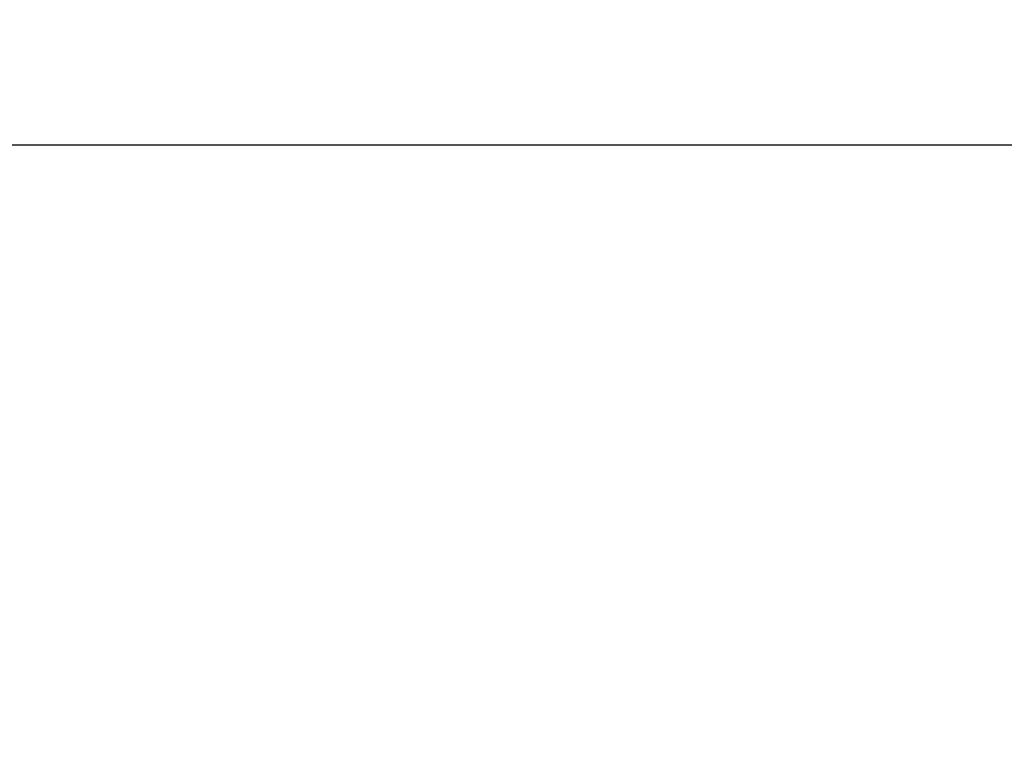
# Model space of a CAD drawing. Header units: feet. Extents: x 0 to 152726, y 0 to 59505.
# Tile 32 of 117: x 152352.12 to 152354.06, y 59278.35 to 59279.79. Entities that reach past the tile are written whole.
import ezdxf
from ezdxf import colors
from ezdxf.entities.mleader import LeaderData, LeaderLine
from ezdxf.math import Vec2, Vec3

# ---------------------------------------------------------------- set-up
doc = ezdxf.new("R2010")
doc.units = ezdxf.units.FT
doc.header["$LTSCALE"] = 0.1
doc.header["$MEASUREMENT"] = 0
doc.layers.add('BR_P_Rail_Object', color=251, linetype='Continuous', lineweight=30)
doc.layers.add('L-ANNO-NOTE', color=30, linetype='Continuous')
doc.styles.add('Arial', font='arial.ttf')

# ---------------------------------------------------------------- blocks, each defined once
blk = doc.blocks.new('Bridge plan')
at = {"layer": 'BR_P_Rail_Object', "lineweight": -3}
blk.add_line((1828195.652751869, 711480.8094832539), (1828078.811847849, 711480.8094832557), dxfattribs=at)
blk = doc.blocks.new('Trellis Base')
blk.add_blockref('Bridge plan', (-1675739.0632623, -652201.2630976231))
at = {"layer": 'L-ANNO-NOTE'}
ml = blk.add_multileader_mtext('Standard', dxfattribs=at)
ml.set_content('W. LIVINGSTON AVENUE', color=11, style='Arial')
ml.set_leader_properties()
ml.build(insert=Vec2(0, 0))
ml.multileader.update_dxf_attribs({"has_dogleg": 0, "dogleg_length": 0.36, "arrow_head_size": 1.25, "scale": 10})
ctx = ml.context
ctx.base_point, ctx.scale, ctx.char_height, ctx.arrow_head_size, ctx.landing_gap_size, ctx.plane_origin, ctx.plane_x_axis, ctx.plane_y_axis = Vec3(152493.4333448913, 59387.86988106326), 10, 1.25, 1.25, 0.5, Vec3(152496.4817137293, 59382.31385021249), Vec3(0.2347390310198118, 0.9720584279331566), Vec3(-0.9720584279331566, 0.2347390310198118)
notes = []
notes.append((ctx, [(0, (0, 0, 0), (0, 0), (1, 0), 1, [])]))
ctx.mtext.insert, ctx.mtext.text_direction, ctx.mtext.rotation, ctx.mtext.flow_direction = Vec3(152492.9328174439, 59388.50512407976), Vec3(0.2347390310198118, 0.9720584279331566), 1.333846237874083, 5
ml = blk.add_multileader_mtext('Standard', dxfattribs=at)
ml.set_content('S. FRONT STREET', color=11, style='Arial')
ml.set_leader_properties()
ml.build(insert=Vec2(0, 0))
ml.multileader.update_dxf_attribs({"has_dogleg": 0, "dogleg_length": 0.36, "arrow_head_size": 1.25, "scale": 10})
ctx = ml.context
ctx.base_point, ctx.scale, ctx.char_height, ctx.arrow_head_size, ctx.landing_gap_size, ctx.plane_origin = Vec3(152391.6984540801, 59316.60244546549), 10, 1.25, 1.25, 0.5, Vec3(152387.0132386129, 59312.33503554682)
notes.append((ctx, [(0, (0, 0, 0), (0, 0), (1, 0), 1, [])]))
ctx.mtext.insert, ctx.mtext.flow_direction = Vec3(152392.1984540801, 59317.23810371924), 5
for ctx, leaders in notes:
    for number, flags, end, landing, length, lines in leaders:
        leader = LeaderData()
        leader.index, (leader.has_last_leader_line, leader.has_dogleg_vector, leader.attachment_direction) = number, flags
        leader.last_leader_point, leader.dogleg_vector, leader.dogleg_length = Vec3(end), Vec3(landing), length
        for number, points, colour, breaks in lines:
            line = LeaderLine()
            line.index, line.vertices, line.color, line.breaks = number, Vec3.list(points), colors.encode_raw_color(colour), breaks
            leader.lines.append(line)
        ctx.leaders.append(leader)

msp = doc.modelspace()

# ---------------------------------------------------------------- block references
msp.add_blockref('Trellis Base', (0, 0))

# ---------------------------------------------------------------- next in the draw order: leaders
at = {"layer": 'L-ANNO-NOTE'}
ml = msp.add_multileader_mtext('Standard', dxfattribs=at)
ml.set_content('VERTICAL PANEL MODULE ON BACK OF TRELLIS, TYP OF 5', color=11, style='Arial')
ml.set_leader_properties()
ml.build(insert=Vec2(0, 0))
ml.multileader.update_dxf_attribs({"has_dogleg": 0, "dogleg_length": 0.36, "arrow_head_size": 1.25, "scale": 10})
ctx = ml.context
ctx.base_point, ctx.scale, ctx.char_height, ctx.arrow_head_size, ctx.landing_gap_size, ctx.plane_origin = Vec3(152474.8585207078, 59417.31804131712), 10, 1.25, 1.25, 0.5, Vec3(152470.1733052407, 59413.05063139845)
notes = []
notes.append((ctx, [(0, (0, 0, 0), (0, 0), (1, 0), 1, [])]))
ctx.mtext.insert, ctx.mtext.width, ctx.mtext.flow_direction = Vec3(152475.3585207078, 59417.95369957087), 25.03212493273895, 5
ctx.mtext.has_bg_fill, ctx.mtext.bg_color, ctx.mtext.bg_scale_factor, ctx.mtext.bg_transparency, ctx.mtext.use_window_bg_color = 1, -1027028792, 1.5, 0, 1
for ctx, leaders in notes:
    for number, flags, end, landing, length, lines in leaders:
        leader = LeaderData()
        leader.index, (leader.has_last_leader_line, leader.has_dogleg_vector, leader.attachment_direction) = number, flags
        leader.last_leader_point, leader.dogleg_vector, leader.dogleg_length = Vec3(end), Vec3(landing), length
        for number, points, colour, breaks in lines:
            line = LeaderLine()
            line.index, line.vertices, line.color, line.breaks = number, Vec3.list(points), colors.encode_raw_color(colour), breaks
            leader.lines.append(line)
        ctx.leaders.append(leader)

doc.saveas('drawing.dxf')
